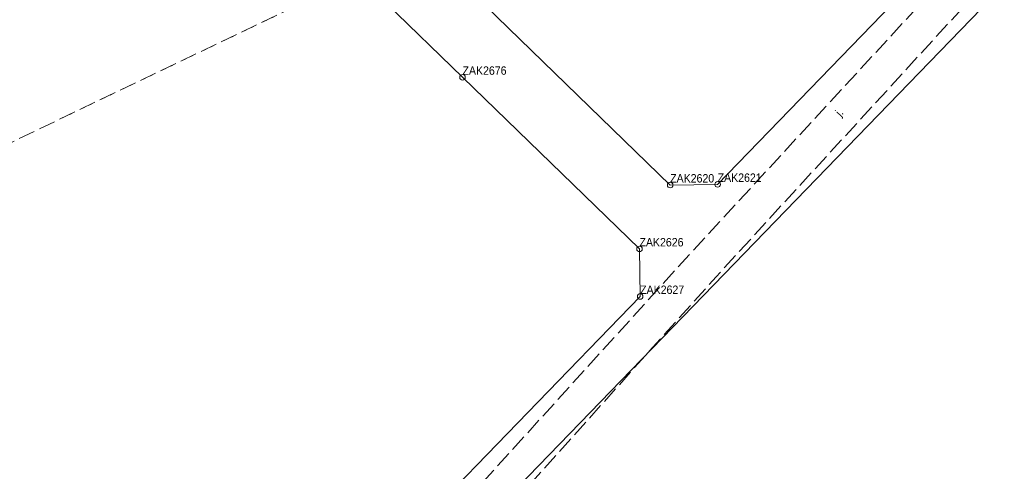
# Model space of a CAD drawing. Header units: metres. Extents: x 6551181 to 6555585, y 5935140 to 5937297.
# Tile 7 of 97: x 6551488 to 6551575, y 5935884 to 5935924. Entities that reach past the tile are written whole.
import ezdxf
from ezdxf.enums import TextEntityAlignment as Align

# ---------------------------------------------------------------- set-up
doc = ezdxf.new("R2010")
doc.units = ezdxf.units.M
for name, pattern in [('1.5_0.5', [2, 1.5, -0.5]), ('218-500', [1, 0.5, -0.5]), ('219-500', [0])]:
    doc.linetypes.add(name, pattern=pattern)
for name, color, linetype in [('202-Punkt graniczny stabilizowany trwale', 7, 'Continuous'), ('202-Punkt graniczny stabilizowany trwale-Atr103', 7, 'Continuous'), ('217-Granica konturu klasyfikcyjnego', 7, 'Continuous'), ('218-Granica użytku', 7, 'Continuous'), ('219-Linia granicy', 7, 'Continuous'), ('jezdnia (powierzchnia)', 7, 'Continuous'), ('jezdnia (powierzchnia)-Atr17', 7, 'Continuous')]:
    doc.layers.add(name, color=color, linetype=linetype)
doc.styles.get("Standard").update_dxf_attribs({"font": 'arial.ttf'})

# ---------------------------------------------------------------- blocks, each defined once
blk = doc.blocks.new('202')
at = {"color": 0, "linetype": 'Continuous', "lineweight": -2}
blk.add_circle((0, 0), 2.5, dxfattribs=at)

msp = doc.modelspace()

# ---------------------------------------------------------------- linework, layer by layer
at = {"layer": '217-Granica konturu klasyfikcyjnego', "color": 3, "linetype": '1.5_0.5', "lineweight": 18, "flags": 128}
msp.add_lwpolyline([(6551449.62, 5935895.39), (6551582.66, 5935958.98)], dxfattribs=at)
at = {"layer": '218-Granica użytku', "color": 3, "linetype": '218-500', "lineweight": 18, "flags": 128}
msp.add_lwpolyline([(6551449.62, 5935895.39), (6551582.66, 5935958.98)], dxfattribs=at)
at = {"layer": '219-Linia granicy', "color": 7, "linetype": '219-500', "lineweight": 18, "flags": 128}
for points in [[(6551497.17, 5935846.43), (6551600.98, 5935953.52)], [(6551549.88, 5935909.42), (6551592.14, 5935953.02)], [(6551513.46, 5935932.2), (6551527.1, 5935918.97)], [(6551529.12, 5935925.37), (6551545.64, 5935909.36)], [(6551542.9, 5935903.66), (6551527.1, 5935918.97)], [(6551545.64, 5935909.36), (6551549.88, 5935909.42)], [(6551542.9, 5935903.66), (6551542.96, 5935899.42)], [(6551492.82, 5935847.7), (6551542.96, 5935899.42)]]:
    msp.add_lwpolyline(points, dxfattribs=at)
at = {"layer": 'jezdnia (powierzchnia)', "color": 7, "linetype": '1.5_0.5', "lineweight": 18, "flags": 128}
msp.add_lwpolyline([(6551598.34, 5935954.89), (6551601.02, 5935954.23), (6551574.71, 5935928.38), (6551549.74, 5935901.18), (6551522.24, 5935870.53), (6551497.4, 5935843.67), (6551494.8, 5935846.86), (6551519.75, 5935872.77), (6551547.54, 5935903.36), (6551572.52, 5935930.42)], close=True, dxfattribs=at)

# ---------------------------------------------------------------- block references
at = {"layer": '202-Punkt graniczny stabilizowany trwale', "color": 7, "linetype": 'Continuous', "lineweight": 18, "xscale": 0.1, "yscale": 0.1}
for p in [(6551527.1, 5935918.97), (6551545.64, 5935909.36), (6551549.88, 5935909.42), (6551542.9, 5935903.66), (6551542.96, 5935899.42)]:
    msp.add_blockref('202', p, dxfattribs=at)

# ---------------------------------------------------------------- texts
at = {"layer": '202-Punkt graniczny stabilizowany trwale-Atr103', "color": 7, "width": 0.9}
for s, p in [('ZAK2676', (6551527.1, 5935918.97)), ('ZAK2620', (6551545.64, 5935909.36)), ('ZAK2621', (6551549.88, 5935909.42)), ('ZAK2626', (6551542.9, 5935903.66)), ('ZAK2627', (6551542.96, 5935899.42))]:
    msp.add_text(s, height=0.75, dxfattribs=at).set_placement(p, align=Align.BOTTOM_LEFT)
at = {"layer": 'jezdnia (powierzchnia)-Atr17', "color": 7, "width": 0.9}
msp.add_text('j.', height=0.75, rotation=47.288, dxfattribs=at).set_placement((6551560.86, 5935915.42))

doc.saveas('drawing.dxf')
